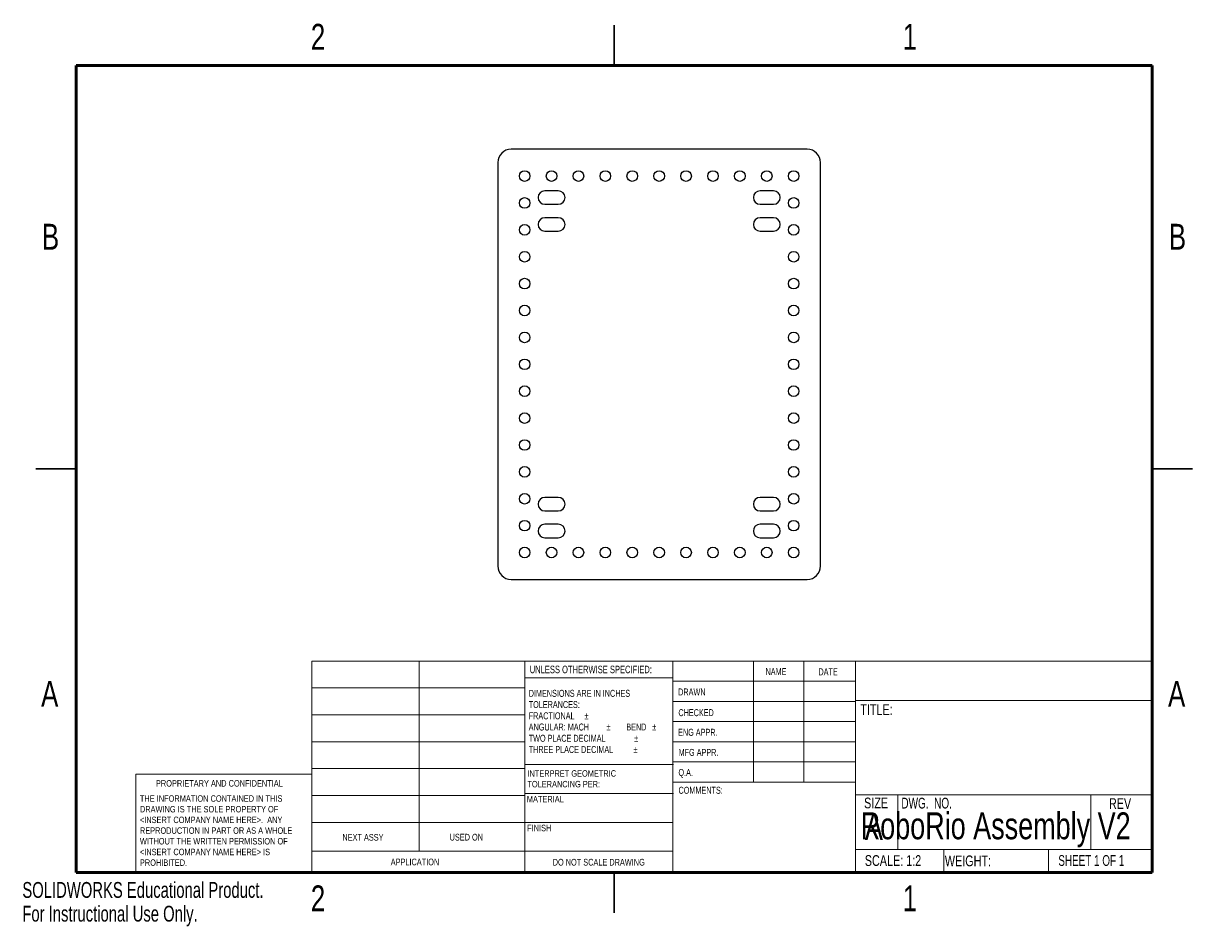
# Model space of a CAD drawing. Header units: millimetres. Extents: x 0 to 0.276, y 0 to 0.213.
import ezdxf

# ---------------------------------------------------------------- set-up
doc = ezdxf.new("R2010")
doc.units = ezdxf.units.MM
doc.styles.add('SLDTEXTSTYLE0', font='TXT', dxfattribs={"width": 0.75})
doc.styles.add('SLDTEXTSTYLE1', font='TXT', dxfattribs={"width": 0.6875})
doc.styles.add('SLDTEXTSTYLE2', font='TXT', dxfattribs={"width": 0.694444})
doc.styles.add('SLDTEXTSTYLE3', font='TXT', dxfattribs={"width": 0.7})

# ---------------------------------------------------------------- blocks, each defined once
blk = doc.blocks.new('SW_NOTE_0')
at = {"color": 0, "linetype": 'Continuous', "lineweight": 0, "char_height": 0.001524, "attachment_point": 1, "style": 'SLDTEXTSTYLE0'}
for s, insert in [('INTERPRET GEOMETRIC', (0, 0.00196)), ('TOLERANCING PER:', (0, -0.00056))]:
    blk.add_mtext(s, dxfattribs=dict(at, insert=insert))
blk = doc.blocks.new('SW_NOTE_0_1')
at = {"color": 0, "linetype": 'Continuous', "lineweight": 0, "char_height": 0.001651, "attachment_point": 1, "style": 'SLDTEXTSTYLE0'}
for s, insert in [('DIMENSIONS ARE IN INCHES', (0, 0.00213)), ('TOLERANCES:', (0, -0.00052)), ('FRACTIONAL', (0, -0.00317)), ('%%p', (0.01315, -0.00317)), ('ANGULAR: MACH', (0, -0.00582)), ('%%p', (0.01837, -0.00582)), ('BEND', (0.02304, -0.00582)), ('%%p', (0.02916, -0.00582)), ('TWO PLACE DECIMAL', (0, -0.00848)), ('%%p', (0.02473, -0.01113)), ('%%p', (0.02488, -0.00848)), ('THREE PLACE DECIMAL', (0, -0.01113))]:
    blk.add_mtext(s, dxfattribs=dict(at, insert=insert))
blk = doc.blocks.new('SW_NOTE_0_2')
at = {"color": 0, "linetype": 'Continuous', "lineweight": 0, "char_height": 0.001524, "attachment_point": 1, "style": 'SLDTEXTSTYLE0'}
for s, insert in [('THE INFORMATION CONTAINED IN THIS', (0, 0.00196)), ('DRAWING IS THE SOLE PROPERTY OF', (0, -0.00056)), ('<INSERT COMPANY NAME HERE>.  ANY', (0, -0.00308)), ('WITHOUT THE WRITTEN PERMISSION OF', (0, -0.00813)), ('REPRODUCTION IN PART OR AS A WHOLE', (0, -0.00561)), ('<INSERT COMPANY NAME HERE> IS', (0, -0.01066)), ('PROHIBITED.', (0, -0.01318))]:
    blk.add_mtext(s, dxfattribs=dict(at, insert=insert))

msp = doc.modelspace()

# ---------------------------------------------------------------- linework, layer by layer
at = {"color": 7, "linetype": 'Continuous', "lineweight": 25}
for p, q in [((0.1397, 0.21272), (0.1397, 0.2032)), ((0.1397, 0.2032), (0.1397, 0.21272)), ((0.18524, 0.18347), (0.11539, 0.18347)), ((0.11221, 0.1803), (0.11221, 0.08505)), ((0.18841, 0.08505), (0.18841, 0.1803)), ((0.1265, 0.17363), (0.12333, 0.17363)), ((0.1773, 0.17363), (0.17413, 0.17363)), ((0.12333, 0.17046), (0.1265, 0.17046)), ((0.17413, 0.17046), (0.1773, 0.17046)), ((0.1265, 0.16728), (0.12333, 0.16728)), ((0.1773, 0.16728), (0.17413, 0.16728)), ((0.12333, 0.16411), (0.1265, 0.16411)), ((0.17413, 0.16411), (0.1773, 0.16411)), ((0.00317, 0.10795), (0.0127, 0.10795)), ((0.0127, 0.10795), (0.00317, 0.10795)), ((0.27622, 0.10795), (0.2667, 0.10795)), ((0.2667, 0.10795), (0.27622, 0.10795)), ((0.1265, 0.10124), (0.12333, 0.10124)), ((0.1773, 0.10124), (0.17413, 0.10124)), ((0.12333, 0.09807), (0.1265, 0.09807)), ((0.17413, 0.09807), (0.1773, 0.09807)), ((0.1265, 0.09489), (0.12333, 0.09489)), ((0.1773, 0.09489), (0.17413, 0.09489)), ((0.12333, 0.09172), (0.1265, 0.09172)), ((0.17413, 0.09172), (0.1773, 0.09172)), ((0.11539, 0.08187), (0.18524, 0.08187)), ((0.1397, 0.00317), (0.1397, 0.0127)), ((0.1397, 0.0127), (0.1397, 0.00317))]:
    msp.add_line(p, q, dxfattribs=at)
at = {"color": 7, "linetype": 'Continuous', "lineweight": 50}
for p, q in [((0.0127, 0.0127), (0.0127, 0.2032)), ((0.0127, 0.2032), (0.2667, 0.2032)), ((0.2667, 0.2032), (0.2667, 0.0127)), ((0.2667, 0.0127), (0.0127, 0.0127))]:
    msp.add_line(p, q, dxfattribs=at)
at = {"color": 7, "linetype": 'Continuous', "lineweight": 18}
for p, q in [((0.06835, 0.06259), (0.2667, 0.06259)), ((0.06835, 0.0127), (0.06835, 0.06259)), ((0.0937, 0.06259), (0.0937, 0.01769)), ((0.11857, 0.0127), (0.11857, 0.06259)), ((0.15355, 0.06259), (0.15355, 0.0127)), ((0.17256, 0.06259), (0.17256, 0.03402)), ((0.18446, 0.06259), (0.18446, 0.03402)), ((0.19663, 0.06259), (0.19663, 0.0127)), ((0.15355, 0.05867), (0.11857, 0.05867)), ((0.06835, 0.05624), (0.11857, 0.05624)), ((0.15355, 0.05783), (0.19663, 0.05783)), ((0.15355, 0.05307), (0.19663, 0.05307)), ((0.19663, 0.05327), (0.2667, 0.05327)), ((0.06835, 0.04989), (0.11857, 0.04989)), ((0.15355, 0.04831), (0.19663, 0.04831)), ((0.06835, 0.04354), (0.11857, 0.04354)), ((0.19663, 0.04354), (0.15355, 0.04354)), ((0.19663, 0.03878), (0.15355, 0.03878)), ((0.02677, 0.0127), (0.02677, 0.03592)), ((0.06835, 0.03592), (0.02677, 0.03592)), ((0.06835, 0.03719), (0.11857, 0.03719)), ((0.11857, 0.03819), (0.15366, 0.03819)), ((0.19663, 0.03402), (0.15366, 0.03402)), ((0.06835, 0.03084), (0.11857, 0.03084)), ((0.11857, 0.03134), (0.15366, 0.03134)), ((0.19663, 0.03098), (0.2667, 0.03098)), ((0.20668, 0.03098), (0.20668, 0.01811)), ((0.25217, 0.03098), (0.25217, 0.01811)), ((0.06835, 0.02449), (0.11857, 0.02449)), ((0.11857, 0.02448), (0.15355, 0.02448)), ((0.06835, 0.01769), (0.15355, 0.01769)), ((0.19663, 0.01811), (0.2667, 0.01811)), ((0.21754, 0.01811), (0.21754, 0.0127)), ((0.24222, 0.01811), (0.24222, 0.0127))]:
    msp.add_line(p, q, dxfattribs=at)
at = {"color": 7, "linetype": 'Continuous', "lineweight": 25}
for centre in [(0.11856, 0.17712), (0.12491, 0.17712), (0.13126, 0.17712), (0.13761, 0.17712), (0.14396, 0.17712), (0.15031, 0.17712), (0.15666, 0.17712), (0.16301, 0.17712), (0.16936, 0.17712), (0.17571, 0.17712), (0.18206, 0.17712), (0.11856, 0.17077), (0.18206, 0.17077), (0.11856, 0.16442), (0.18206, 0.16442), (0.11856, 0.15807), (0.18206, 0.15807), (0.11856, 0.15172), (0.18206, 0.15172), (0.11856, 0.14537), (0.18206, 0.14537), (0.11856, 0.13902), (0.18206, 0.13902), (0.11856, 0.13267), (0.18206, 0.13267), (0.11856, 0.12632), (0.18206, 0.12632), (0.11856, 0.11997), (0.18206, 0.11997), (0.11856, 0.11362), (0.18206, 0.11362), (0.11856, 0.10727), (0.18206, 0.10727), (0.11856, 0.10092), (0.18206, 0.10092), (0.11856, 0.09457), (0.18206, 0.09457), (0.11856, 0.08822), (0.12491, 0.08822), (0.13126, 0.08822), (0.13761, 0.08822), (0.14396, 0.08822), (0.15031, 0.08822), (0.15666, 0.08822), (0.16301, 0.08822), (0.16936, 0.08822), (0.17571, 0.08822), (0.18206, 0.08822)]:
    msp.add_circle(centre, 0.00125, dxfattribs=at)
for centre, radius, start, end in [((0.11539, 0.1803), 0.00317, 90, 180), ((0.18524, 0.1803), 0.00317, 0, 90), ((0.12333, 0.17204), 0.00159, 90, 270), ((0.1265, 0.17204), 0.00159, 270, 90), ((0.17413, 0.17204), 0.00159, 90, 270), ((0.1773, 0.17204), 0.00159, 270, 90), ((0.12333, 0.16569), 0.00159, 90, 270), ((0.1265, 0.16569), 0.00159, 270, 90), ((0.17413, 0.16569), 0.00159, 90, 270), ((0.1773, 0.16569), 0.00159, 270, 90), ((0.12333, 0.09965), 0.00159, 90, 270), ((0.1265, 0.09965), 0.00159, 270, 90), ((0.17413, 0.09965), 0.00159, 90, 270), ((0.1773, 0.09965), 0.00159, 270, 90), ((0.12333, 0.0933), 0.00159, 90, 270), ((0.1265, 0.0933), 0.00159, 270, 90), ((0.17413, 0.0933), 0.00159, 90, 270), ((0.1773, 0.0933), 0.00159, 270, 90), ((0.11539, 0.08505), 0.00317, 180, 270), ((0.18524, 0.08505), 0.00317, 270, 0)]:
    msp.add_arc(centre, radius, start, end, dxfattribs=at)

# ---------------------------------------------------------------- block references
at = {"color": 7, "linetype": 'Continuous', "lineweight": 0}
for name, p in [('SW_NOTE_0_1', (0.11952, 0.05367)), ('SW_NOTE_0', (0.11921, 0.03486)), ('SW_NOTE_0_2', (0.02775, 0.02894))]:
    msp.add_blockref(name, p, dxfattribs=at)

# ---------------------------------------------------------------- texts
for s, insert, char_height, attachment_point, style in [('2', (0.06979, 0.21306), 0.0061, 2, 'SLDTEXTSTYLE0'), ('1', (0.20949, 0.21306), 0.0061, 2, 'SLDTEXTSTYLE0'), ('B', (0.00665, 0.16584), 0.0061, 2, 'SLDTEXTSTYLE0'), ('B', (0.27265, 0.16584), 0.0061, 2, 'SLDTEXTSTYLE0'), ('UNLESS OTHERWISE SPECIFIED:', (0.11976, 0.0615), 0.001778, 1, 'SLDTEXTSTYLE0'), ('NAME', (0.17542, 0.06092), 0.001651, 1, 'SLDTEXTSTYLE0'), ('DATE', (0.18791, 0.06088), 0.001651, 1, 'SLDTEXTSTYLE0'), ('A', (0.00646, 0.05789), 0.0061, 2, 'SLDTEXTSTYLE0'), ('DRAWN', (0.1548, 0.05612), 0.001651, 1, 'SLDTEXTSTYLE0'), ('A', (0.27246, 0.05789), 0.0061, 2, 'SLDTEXTSTYLE0'), ('CHECKED', (0.15485, 0.05124), 0.001651, 1, 'SLDTEXTSTYLE0'), ('TITLE:', (0.19779, 0.05239), 0.00254, 1, 'SLDTEXTSTYLE0'), ('ENG APPR.', (0.15478, 0.0466), 0.001651, 1, 'SLDTEXTSTYLE0'), ('MFG APPR.', (0.1549, 0.04185), 0.001651, 1, 'SLDTEXTSTYLE0'), ('Q.A.', (0.15486, 0.03712), 0.001651, 1, 'SLDTEXTSTYLE0'), ('PROPRIETARY AND CONFIDENTIAL', (0.03153, 0.03448), 0.001524, 1, 'SLDTEXTSTYLE0'), ('MATERIAL', (0.11908, 0.03075), 0.001524, 1, 'SLDTEXTSTYLE0'), ('COMMENTS:', (0.15488, 0.03291), 0.001651, 1, 'SLDTEXTSTYLE0'), ('SIZE', (0.19868, 0.03036), 0.00254, 1, 'SLDTEXTSTYLE0'), ('DWG.  NO.', (0.20748, 0.03032), 0.00254, 1, 'SLDTEXTSTYLE2'), ('REV', (0.25648, 0.03022), 0.00254, 1, 'SLDTEXTSTYLE0'), ('RoboRio Assembly V2', (0.22974, 0.02687), 0.00635, 2, 'SLDTEXTSTYLE0'), ('A', (0.19888, 0.02672), 0.00635, 1, 'SLDTEXTSTYLE0'), ('FINISH', (0.11915, 0.02394), 0.001524, 1, 'SLDTEXTSTYLE0'), ('NEXT ASSY', (0.07554, 0.02177), 0.001587, 1, 'SLDTEXTSTYLE0'), ('USED ON', (0.10085, 0.0218), 0.001587, 1, 'SLDTEXTSTYLE0'), ('SCALE: 1:2', (0.19885, 0.01676), 0.00254, 1, 'SLDTEXTSTYLE0'), ('WEIGHT:', (0.21774, 0.01668), 0.00254, 1, 'SLDTEXTSTYLE0'), ('SHEET 1 OF 1', (0.24453, 0.01677), 0.00254, 1, 'SLDTEXTSTYLE1'), ('APPLICATION', (0.08695, 0.01595), 0.0015875, 1, 'SLDTEXTSTYLE0'), ('DO NOT SCALE DRAWING', (0.13605, 0.01589), 0.0015875, 2, 'SLDTEXTSTYLE0'), ('2', (0.06979, 0.00962), 0.0061, 2, 'SLDTEXTSTYLE0'), ('1', (0.20949, 0.00962), 0.0061, 2, 'SLDTEXTSTYLE0')]:
    msp.add_mtext(s, dxfattribs=dict(at, insert=insert, char_height=char_height, attachment_point=attachment_point, style=style))
at = {"color": 7, "linetype": 'Continuous', "char_height": 0.0037351, "attachment_point": 1, "style": 'SLDTEXTSTYLE3'}
for s, insert in [('SOLIDWORKS Educational Product.', (0, 0.01042)), ('For Instructional Use Only.', (0, 0.00481))]:
    msp.add_mtext(s, dxfattribs=dict(at, insert=insert))

doc.saveas('drawing.dxf')
